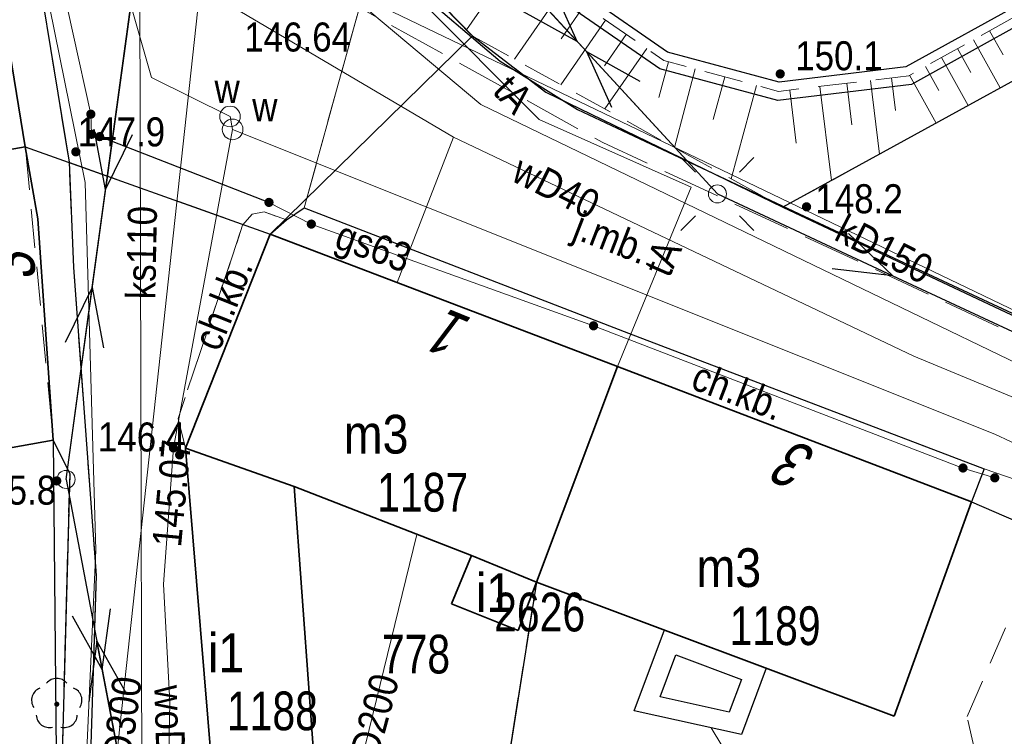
# Model space of a CAD drawing. Header units: metres. Extents: x 5548743 to 5556416, y 5707500 to 5714000.
# Tile 165 of 203: x 5554547 to 5554585, y 5710378 to 5710406. Entities that reach past the tile are written whole.
import ezdxf
from ezdxf.enums import TextEntityAlignment as Align

# ---------------------------------------------------------------- set-up
doc = ezdxf.new("R2010")
doc.units = ezdxf.units.M
doc.header["$MEASUREMENT"] = 0
for name, pattern in [('1.5_0.75', [2.25, 1.5, -0.75]), ('2.25_0.75', [3, 2.25, -0.75]), ('219-1000', [0]), ('suep_nn_1000', [0])]:
    doc.linetypes.add(name, pattern=pattern)
doc.layers.get('0').update_dxf_attribs({"color": 2, "linetype": 'CONTINUOUS', "lineweight": 5})
for name, color, linetype in [('000 Inne (niezydentyfikowane)', 7, 'CONTINUOUS'), ('211-numer działki ewidencyjnej', 7, 'CONTINUOUS'), ('217-kontur klasyfikacyjny', 7, 'CONTINUOUS'), ('218-kontur użytku gruntowego', 7, 'CONTINUOUS'), ('219-działka ewidencyjna', 7, 'CONTINUOUS'), ('238-Punkt adresowy budynku', 7, 'CONTINUOUS'), ('312-budynek ewidencyjny', 7, 'CONTINUOUS'), ('312-oznaczenie budynku ewidencyjnego', 7, 'CONTINUOUS'), ('312-oznaczenie budynku ewidencyjnego-Atr117', 7, 'CONTINUOUS'), ('chodnik', 7, 'CONTINUOUS'), ('chodnik-Atr17', 7, 'CONTINUOUS'), ('drzewo liściaste', 7, 'CONTINUOUS'), ('jezdnia', 7, 'CONTINUOUS'), ('jezdnia-Atr17', 7, 'CONTINUOUS'), ('krawężnik', 7, 'CONTINUOUS'), ('latarnia', 7, 'CONTINUOUS'), ('obudowa ochronna przewodu', 7, 'CONTINUOUS'), ('ogrodzenie trwałe', 7, 'CONTINUOUS'), ('pikieta naturalna', 7, 'CONTINUOUS'), ('pikieta naturalna-Atr2', 7, 'CONTINUOUS'), ('przewód elektroenergetyczny niskiego napięcia', 7, 'CONTINUOUS'), ('przewód elektroenergetyczny podziemny', 7, 'CONTINUOUS'), ('przewód gazowy', 7, 'CONTINUOUS'), ('przewód gazowy-Atr1', 7, 'CONTINUOUS'), ('przewód kanalizacyjny', 7, 'CONTINUOUS'), ('przewód kanalizacyjny-Atr1', 7, 'CONTINUOUS'), ('przewód telekomunikacyjny podziemny', 7, 'CONTINUOUS'), ('przewód telekomunikacyjny podziemny-Atr1', 7, 'CONTINUOUS'), ('przewód wodociągowy', 7, 'CONTINUOUS'), ('przewód wodociągowy-Atr1', 7, 'CONTINUOUS'), ('rzedna', 7, 'CONTINUOUS'), ('rzedna-Atr2', 7, 'CONTINUOUS'), ('rzedna-Atr3', 7, 'CONTINUOUS'), ('skarpa nieumocniona', 7, 'CONTINUOUS'), ('słup przewodów napowietrznych', 7, 'CONTINUOUS'), ('weranda lub ganek', 7, 'CONTINUOUS'), ('właz do komory lub kanału - okrągły', 7, 'CONTINUOUS'), ('właz do komory lub kanału - okrągły-Atr17', 7, 'CONTINUOUS'), ('ściana oporowa (linia)', 7, 'CONTINUOUS')]:
    doc.layers.add(name, color=color, linetype=linetype)
doc.styles.get("Standard").update_dxf_attribs({"font": 'Working1250', "width": 0.75})
doc.linetypes.add('902-1000', pattern='A,5,0,[1,ksztalty.shx,S=1,R=0,X=0,Y=0],5', length=10)
doc.linetypes.add('otdn_1000', pattern='A,7,0,[21,ksztalty.shx,S=0.7,R=0,X=0,Y=0]', length=7)

# ---------------------------------------------------------------- blocks, each defined once
blk = doc.blocks.new('SUEP1')
at = {"color": 0, "linetype": 'Continuous'}
for p, q in [((7.5, 0), (5.25, 0.75)), ((22.5, 0), (20.25, 0.75)), ((0, 0), (7.5, 0)), ((7.5, 0), (5.25, -0.75)), ((7.5, 0), (22.5, 0)), ((22.5, 0), (20.25, -0.75))]:
    blk.add_line(p, q, dxfattribs=at)
blk = doc.blocks.new('PW01')
at = {"linetype": 'Continuous', "lineweight": 13}
h = blk.add_hatch(color=0, dxfattribs=at)
edge = h.paths.add_edge_path()
edge.add_arc((0, 0), 0.18, 0, 360)
blk = doc.blocks.new('SM01')
at = {"color": 0, "linetype": 'Continuous', "lineweight": 13}
for p, q in [((-0.848, 0.848), (-1.414, 1.414)), ((0.849, 0.848), (1.414, 1.414)), ((-0.848, -0.849), (-1.414, -1.414)), ((0.849, -0.849), (1.414, -1.414))]:
    blk.add_line(p, q, dxfattribs=at)
blk.add_circle((0, 0), 0.35, dxfattribs=at)
blk = doc.blocks.new('US15')
at = {"color": 0, "linetype": 'Continuous', "lineweight": 13}
blk.add_circle((0, 0), 0.35, dxfattribs=at)
blk = doc.blocks.new('US22')
at = {"color": 0, "linetype": 'Continuous', "lineweight": 0}
blk.add_circle((0, 0), 0.4, dxfattribs=at)
blk = doc.blocks.new('OP021')
at = {"linetype": 'Continuous', "lineweight": 13}
h = blk.add_hatch(color=0, dxfattribs=at)
edge = h.paths.add_edge_path()
edge.add_arc((0, 0), 0.1, 0, 360)
at = {"color": 0, "linetype": 'Continuous', "lineweight": -3}
for centre, start, end in [((0, 0.5), 38.316, 141.684), ((-0.476, 0.154), 110.388, 213.756), ((0.476, 0.154), 326.244, 69.612), ((-0.294, -0.404), 182.272, 285.64), ((0.294, -0.404), 254.36, 357.728), ((0.294, -0.404), 254.36, 357.728)]:
    blk.add_arc(centre, 0.5, start, end, dxfattribs=at)

msp = doc.modelspace()

# ---------------------------------------------------------------- linework, layer by layer
at = {"layer": '000 Inne (niezydentyfikowane)', "color": 252, "linetype": 'Continuous', "lineweight": 18, "flags": 128}
for points in [[(5554566.17, 5710408.02), (5554564.25, 5710405.25)], [(5554567.96, 5710406.78), (5554566.11, 5710404.11)], [(5554568.81, 5710406.19), (5554567.92, 5710404.9)], [(5554569.64, 5710405.62), (5554567.91, 5710403.12)], [(5554584.51, 5710405.21), (5554585.03, 5710404.28)], [(5554570.44, 5710405.06), (5554569.6, 5710403.85)], [(5554583.89, 5710404.86), (5554584.92, 5710403)], [(5554571.23, 5710404.52), (5554569.61, 5710402.18)], [(5554583.27, 5710404.52), (5554583.78, 5710403.59)], [(5554572.07, 5710404.01), (5554571.7, 5710402.62)], [(5554582.65, 5710404.17), (5554583.68, 5710402.32)], [(5554573.11, 5710403.73), (5554572.3, 5710400.69)], [(5554582.03, 5710403.83), (5554582.54, 5710402.9)], [(5554574.25, 5710403.42), (5554573.8, 5710401.77)], [(5554579.9, 5710403.29), (5554580.25, 5710400.43)], [(5554580.71, 5710403.39), (5554580.86, 5710402.12)], [(5554581.41, 5710403.49), (5554582.44, 5710401.63)], [(5554575.48, 5710403.09), (5554574.5, 5710399.47)], [(5554576.77, 5710402.91), (5554577.02, 5710400.85)], [(5554577.94, 5710403.05), (5554578.39, 5710399.41)], [(5554578.98, 5710403.18), (5554579.18, 5710401.56)]]:
    msp.add_lwpolyline(points, dxfattribs=at)
at = {"layer": '217-kontur klasyfikacyjny', "color": 3, "linetype": '1.5_0.75', "lineweight": 18, "flags": 128}
for points in [[(5554553.94, 5710415.77), (5554564.48, 5710405.01)], [(5554576.5, 5710398.37), (5554592.71, 5710407.28)], [(5554564.48, 5710405.01), (5554567.32, 5710402.83)], [(5554567.32, 5710402.83), (5554576.5, 5710398.37)], [(5554570.1, 5710392.2), (5554566.96, 5710383.85)], [(5554583.81, 5710386.96), (5554570.1, 5710392.2)], [(5554586.69, 5710385.72), (5554583.81, 5710386.96)], [(5554583.64, 5710378.64), (5554586.69, 5710385.72)], [(5554566.96, 5710383.85), (5554565.86, 5710376.9)], [(5554584.5, 5710374.84), (5554583.64, 5710378.64)]]:
    msp.add_lwpolyline(points, dxfattribs=at)
at = {"layer": '218-kontur użytku gruntowego', "color": 70, "linetype": '1.5_0.75', "lineweight": 18, "flags": 128}
for points in [[(5554553.94, 5710415.77), (5554564.48, 5710405.01)], [(5554564.48, 5710405.01), (5554553.94, 5710415.77)], [(5554547.16, 5710400.72), (5554545.96, 5710408.03)], [(5554545.96, 5710408.03), (5554547.16, 5710400.72)], [(5554592.71, 5710407.28), (5554576.5, 5710398.37)], [(5554576.5, 5710398.37), (5554592.71, 5710407.28)], [(5554564.48, 5710405.01), (5554567.32, 5710402.83)], [(5554567.32, 5710402.83), (5554564.48, 5710405.01)], [(5554567.32, 5710402.83), (5554576.5, 5710398.37)], [(5554576.5, 5710398.37), (5554567.32, 5710402.83)], [(5554556.65, 5710397.33), (5554547.16, 5710400.72)], [(5554547.16, 5710400.72), (5554547.65, 5710397.92)], [(5554547.65, 5710397.92), (5554547.16, 5710400.72)], [(5554547.16, 5710400.72), (5554556.65, 5710397.33)], [(5554576.5, 5710398.37), (5554614.98, 5710380.26)], [(5554614.98, 5710380.26), (5554576.5, 5710398.37)], [(5554547.65, 5710397.92), (5554548.24, 5710389.35)], [(5554548.24, 5710389.35), (5554547.65, 5710397.92)], [(5554556.65, 5710397.33), (5554553.36, 5710389.04)], [(5554553.36, 5710389.04), (5554556.65, 5710397.33)], [(5554570.1, 5710392.2), (5554556.65, 5710397.33)], [(5554556.65, 5710397.33), (5554570.1, 5710392.2)], [(5554566.96, 5710383.85), (5554570.1, 5710392.2)], [(5554570.1, 5710392.2), (5554566.96, 5710383.85)], [(5554583.81, 5710386.96), (5554570.1, 5710392.2)], [(5554570.1, 5710392.2), (5554583.81, 5710386.96)], [(5554548.24, 5710389.35), (5554548.88, 5710388.04)], [(5554548.88, 5710388.04), (5554548.24, 5710389.35)], [(5554553.36, 5710389.04), (5554554.51, 5710375.14)], [(5554554.51, 5710375.14), (5554553.36, 5710389.04)], [(5554548.88, 5710388.04), (5554548.49, 5710373.4)], [(5554548.49, 5710373.4), (5554548.88, 5710388.04)], [(5554586.69, 5710385.72), (5554583.81, 5710386.96)], [(5554583.81, 5710386.96), (5554586.69, 5710385.72)], [(5554583.64, 5710378.64), (5554586.69, 5710385.72)], [(5554565.86, 5710376.9), (5554566.96, 5710383.85)], [(5554566.96, 5710383.85), (5554565.86, 5710376.9)], [(5554584.5, 5710374.84), (5554583.64, 5710378.64)]]:
    msp.add_lwpolyline(points, dxfattribs=at)
at = {"layer": '219-działka ewidencyjna', "color": 94, "linetype": '219-1000', "lineweight": 30, "flags": 128}
for points in [[(5554553.94, 5710415.77), (5554564.48, 5710405.01)], [(5554545.96, 5710408.03), (5554547.16, 5710400.72)], [(5554592.71, 5710407.28), (5554576.5, 5710398.37)], [(5554564.48, 5710405.01), (5554556.65, 5710397.33)], [(5554564.48, 5710405.01), (5554567.32, 5710402.83)], [(5554567.32, 5710402.83), (5554576.5, 5710398.37)], [(5554547.16, 5710400.72), (5554547.65, 5710397.92)], [(5554547.16, 5710400.72), (5554556.65, 5710397.33)], [(5554576.5, 5710398.37), (5554614.98, 5710380.26)], [(5554547.65, 5710397.92), (5554548.24, 5710389.35)], [(5554556.65, 5710397.33), (5554553.36, 5710389.04)], [(5554556.65, 5710397.33), (5554570.1, 5710392.2)], [(5554570.1, 5710392.2), (5554566.96, 5710383.85)], [(5554570.1, 5710392.2), (5554583.81, 5710386.96)], [(5554548.24, 5710389.35), (5554548.88, 5710388.04)], [(5554553.36, 5710389.04), (5554554.51, 5710375.14)], [(5554548.88, 5710388.04), (5554548.49, 5710373.4)], [(5554583.81, 5710386.96), (5554611.79, 5710374.85)], [(5554566.96, 5710383.85), (5554565.86, 5710376.9)]]:
    msp.add_lwpolyline(points, dxfattribs=at)
at = {"layer": '312-budynek ewidencyjny', "color": 252, "linetype": 'Continuous', "lineweight": 35, "flags": 128}
for points in [[(5554545.96, 5710408.03), (5554547.16, 5710400.72)], [(5554541.88, 5710399.78), (5554547.16, 5710400.72)], [(5554547.16, 5710400.72), (5554541.88, 5710399.78)], [(5554547.16, 5710400.72), (5554547.65, 5710397.92)], [(5554547.65, 5710397.92), (5554548.24, 5710389.35)], [(5554553.36, 5710389.04), (5554556.65, 5710397.33)], [(5554556.65, 5710397.33), (5554570.1, 5710392.2)], [(5554570.1, 5710392.2), (5554566.96, 5710383.85)], [(5554566.96, 5710383.85), (5554570.1, 5710392.2)], [(5554570.1, 5710392.2), (5554583.81, 5710386.96)], [(5554548.24, 5710389.35), (5554540.22, 5710387.91)], [(5554557.57, 5710387.56), (5554553.36, 5710389.04)], [(5554553.36, 5710389.04), (5554557.57, 5710387.56)], [(5554554.51, 5710375.14), (5554553.36, 5710389.04)], [(5554564.44, 5710384.88), (5554557.57, 5710387.56)], [(5554557.57, 5710387.56), (5554558.46, 5710375.31)], [(5554583.81, 5710386.96), (5554580.82, 5710378.66)], [(5554563.67, 5710383.01), (5554564.44, 5710384.88)], [(5554566.96, 5710383.85), (5554564.44, 5710384.88)], [(5554564.44, 5710384.88), (5554566.96, 5710383.85)], [(5554566.96, 5710383.85), (5554566.25, 5710381.98)], [(5554580.82, 5710378.66), (5554566.96, 5710383.85)], [(5554566.25, 5710381.98), (5554563.67, 5710383.01)]]:
    msp.add_lwpolyline(points, dxfattribs=at)
at = {"layer": 'chodnik', "color": 252, "linetype": '1.5_0.75', "lineweight": 18, "flags": 128}
for points in [[(5554532.08, 5710458.09), (5554531.99, 5710455.98), (5554532.25, 5710453.02), (5554532.74, 5710450.32), (5554533.44, 5710447.83), (5554534.68, 5710444.02), (5554534.99, 5710442.97), (5554536.74, 5710437), (5554542.49, 5710419.44), (5554543.85, 5710419.42), (5554545.3, 5710412.25), (5554545.96, 5710408.03), (5554547.16, 5710400.72), (5554548.24, 5710389.35), (5554548.88, 5710388.04), (5554548.49, 5710373.4), (5554548.49, 5710363.79), (5554546.86, 5710362.55), (5554548.47, 5710362.53), (5554549.27, 5710364.04), (5554549.91, 5710384.1), (5554549.03, 5710396.04), (5554548.86, 5710400.12), (5554547.7, 5710407.21), (5554544.82, 5710418.32), (5554537.56, 5710440.95), (5554534.1, 5710451.79), (5554533.79, 5710454.43), (5554533.73, 5710456.95), (5554534.22, 5710459.49), (5554534.96, 5710461.83), (5554535.76, 5710463.83), (5554541.56, 5710472.31), (5554556.37, 5710493.43), (5554560.68, 5710499.75), (5554564.07, 5710505.16), (5554565.93, 5710508.46), (5554566.9, 5710511.15), (5554567.37, 5710514.62), (5554567.26, 5710517.18), (5554566.47, 5710521.33), (5554565.49, 5710527.79), (5554564.19, 5710535.17), (5554562.95, 5710534.86), (5554565.38, 5710516.26), (5554565.73, 5710512.79), (5554554.2, 5710495.49), (5554548.36, 5710486.71), (5554541.04, 5710475.72), (5554533.88, 5710464.98), (5554532.8, 5710460.85)], [(5554556.65, 5710397.33), (5554570.1, 5710392.2), (5554583.81, 5710386.96), (5554584.3, 5710388.24), (5554570.52, 5710393.49), (5554557.96, 5710398.35), (5554557.28, 5710397.88)], [(5554557.28, 5710397.88), (5554556.41, 5710398.2), (5554555.95, 5710398.1), (5554555.58, 5710397.68), (5554553.08, 5710390.19), (5554553.36, 5710389.04), (5554556.65, 5710397.33)]]:
    msp.add_lwpolyline(points, close=True, dxfattribs=at)
at = {"layer": 'jezdnia', "color": 252, "linetype": '2.25_0.75', "lineweight": 18, "flags": 128}
for points in [[(5554551.3, 5710418.13), (5554549.98, 5710420.22), (5554548.84, 5710422.52), (5554547.82, 5710425.26), (5554542.83, 5710440.47), (5554539.3, 5710451.3), (5554538.98, 5710452.88), (5554538.81, 5710454.33), (5554538.78, 5710455.82), (5554538.83, 5710457.11), (5554539.02, 5710458.29), (5554539.34, 5710459.33), (5554539.66, 5710460.14), (5554541.17, 5710462.9), (5554552.76, 5710479.69), (5554556.79, 5710485.31), (5554558.14, 5710486.87), (5554558.97, 5710487.29), (5554559.37, 5710487.15), (5554565.63, 5710494.72), (5554565.86, 5710495.64), (5554566.47, 5710496.99), (5554567.87, 5710498.31), (5554569.79, 5710499.44), (5554572.85, 5710500.21), (5554575.38, 5710500.73), (5554574.25, 5710505.45), (5554573.34, 5710505.71), (5554570.77, 5710523.5), (5554568.76, 5710534.51), (5554564.19, 5710535.17), (5554565.49, 5710527.79), (5554566.47, 5710521.33), (5554567.26, 5710517.18), (5554567.37, 5710514.62), (5554566.9, 5710511.15), (5554565.93, 5710508.46), (5554564.07, 5710505.16), (5554560.68, 5710499.75), (5554556.37, 5710493.43), (5554541.56, 5710472.31), (5554535.76, 5710463.83), (5554534.96, 5710461.83), (5554534.22, 5710459.49), (5554533.73, 5710456.95), (5554533.79, 5710454.43), (5554534.1, 5710451.79), (5554537.56, 5710440.95), (5554544.82, 5710418.32), (5554547.7, 5710407.21), (5554548.86, 5710400.12), (5554549.03, 5710396.04), (5554549.91, 5710384.1), (5554549.27, 5710364.04), (5554548.47, 5710362.53), (5554546.66, 5710357.04), (5554545.52, 5710347.27), (5554542.56, 5710337.71), (5554542.69, 5710336.23), (5554533.94, 5710305.94), (5554531.54, 5710294.25), (5554530.7, 5710289.26), (5554530.26, 5710286.71), (5554529.57, 5710282.69), (5554528.95, 5710279.05), (5554532.95, 5710279.32), (5554535.67, 5710286.43), (5554537.54, 5710291.34), (5554539.14, 5710298.49), (5554547.63, 5710334.83), (5554552.61, 5710352.25), (5554552.39, 5710352.3), (5554553.82, 5710353.87), (5554554.69, 5710354.84), (5554555.09, 5710360.54), (5554555.26, 5710365.27), (5554555.16, 5710369.61), (5554554.61, 5710373.21), (5554554.51, 5710375.14), (5554553.36, 5710389.04), (5554553.08, 5710390.19), (5554555.58, 5710397.68), (5554555.95, 5710398.1), (5554556.41, 5710398.2), (5554557.28, 5710397.88), (5554557.96, 5710398.35), (5554560.1, 5710406.11), (5554560.9, 5710407.26), (5554556.85, 5710411.07), (5554555.48, 5710412.59), (5554553.88, 5710414.46), (5554552.49, 5710416.32)], [(5554673.29, 5710355.47), (5554673.59, 5710356.26), (5554672.57, 5710356.6), (5554668.77, 5710358.08), (5554668.49, 5710357.51), (5554650.2, 5710364.35), (5554637.75, 5710369.55), (5554638.05, 5710370.32), (5554636.86, 5710370.82), (5554614.98, 5710380.25), (5554614.02, 5710379.79), (5554590.35, 5710391.18), (5554569.53, 5710400.88), (5554560.1, 5710406.11), (5554557.96, 5710398.35), (5554570.52, 5710393.49), (5554584.3, 5710388.24), (5554588.49, 5710386.81), (5554612.14, 5710375.98), (5554632.52, 5710367.69), (5554636.44, 5710365.68), (5554640.32, 5710363.49), (5554646.1, 5710361.34), (5554663.51, 5710354.67), (5554668.69, 5710352.88), (5554670.18, 5710352.23), (5554671.06, 5710351.79), (5554688.04, 5710346.06), (5554697.92, 5710342.47), (5554699.75, 5710346.6)]]:
    msp.add_lwpolyline(points, close=True, dxfattribs=at)
at = {"layer": 'krawężnik', "color": 252, "linetype": 'Continuous', "lineweight": 25, "flags": 128}
for points in [[(5554564.19, 5710535.17), (5554565.49, 5710527.79), (5554566.47, 5710521.33), (5554567.26, 5710517.18), (5554567.37, 5710514.62), (5554566.9, 5710511.15), (5554565.93, 5710508.46), (5554564.07, 5710505.16), (5554560.68, 5710499.75), (5554556.37, 5710493.43), (5554541.56, 5710472.31), (5554535.76, 5710463.83), (5554534.96, 5710461.83), (5554534.22, 5710459.49), (5554533.73, 5710456.95), (5554533.79, 5710454.43), (5554534.1, 5710451.79), (5554537.56, 5710440.95), (5554544.82, 5710418.32), (5554547.7, 5710407.21), (5554548.86, 5710400.12), (5554549.03, 5710396.04), (5554549.91, 5710384.1), (5554549.27, 5710364.04)], [(5554556.65, 5710397.33), (5554557.28, 5710397.88), (5554557.96, 5710398.35), (5554570.52, 5710393.49), (5554584.3, 5710388.24), (5554583.81, 5710386.96)]]:
    msp.add_lwpolyline(points, dxfattribs=at)
at = {"layer": 'obudowa ochronna przewodu', "color": 252, "linetype": 'Continuous', "lineweight": 25, "flags": 128}
msp.add_lwpolyline([(5554556.6, 5710398.56), (5554550.04, 5710401.11)], dxfattribs=at)
at = {"layer": 'ogrodzenie trwałe', "color": 252, "linetype": '902-1000', "lineweight": 25, "flags": 128}
for points in [[(5554547.02, 5710433.02), (5554547.42, 5710431.05), (5554548.11, 5710428.14), (5554549.28, 5710424.71), (5554550.14, 5710422.71), (5554551.22, 5710420.82), (5554552.37, 5710418.92), (5554553.53, 5710417.02), (5554554.74, 5710415.13), (5554556.11, 5710413.39), (5554557.56, 5710411.83), (5554561.35, 5710407.82), (5554562.06, 5710407.01), (5554565.56, 5710404.03), (5554568.55, 5710402.16), (5554577.33, 5710398.03), (5554589.23, 5710392.47)], [(5554548.24, 5710389.35), (5554548.49, 5710363.79), (5554548.1, 5710362.78)]]:
    msp.add_lwpolyline(points, dxfattribs=at)
at = {"layer": 'przewód elektroenergetyczny niskiego napięcia', "color": 1, "linetype": 'suep_nn_1000', "lineweight": 18, "flags": 128}
for points in [[(5554553.31, 5710421.36), (5554548.74, 5710387.83)], [(5554553.31, 5710421.36), (5554573.97, 5710398.89)], [(5554573.97, 5710398.89), (5554612.49, 5710380.92)], [(5554548.74, 5710387.83), (5554554.14, 5710359.46)], [(5554554.14, 5710359.46), (5554548.74, 5710387.83)]]:
    msp.add_lwpolyline(points, dxfattribs=at)
at = {"layer": 'przewód elektroenergetyczny podziemny', "color": 1, "linetype": 'Continuous', "lineweight": 18, "flags": 128}
msp.add_lwpolyline([(5554552.46, 5710492.87), (5554554.47, 5710491.45), (5554559.24, 5710485.42), (5554558.39, 5710484.24), (5554556.69, 5710484.36), (5554555.33, 5710482.41), (5554540.86, 5710461.54), (5554539.55, 5710457.66), (5554539.38, 5710454.22), (5554540.08, 5710450.78), (5554549.16, 5710423.01), (5554554.23, 5710414.78), (5554555.56, 5710410.77), (5554556.76, 5710409.11), (5554564.81, 5710402.35), (5554602.28, 5710384.25), (5554612.23, 5710379.31), (5554650.18, 5710363.43), (5554674.33, 5710354.67), (5554714.73, 5710341.27), (5554738.42, 5710333.46), (5554741.19, 5710333.55), (5554744.01, 5710335.04)], dxfattribs=at)
at = {"layer": 'przewód gazowy', "color": 40, "linetype": 'Continuous', "lineweight": 18, "flags": 128}
msp.add_lwpolyline([(5554584.71, 5710387.89), (5554583.48, 5710388.27), (5554569.17, 5710393.78), (5554558.24, 5710397.72), (5554556.6, 5710398.56), (5554550.04, 5710401.11), (5554549.73, 5710401.2), (5554549.7, 5710401.98), (5554548.33, 5710408.19), (5554545.7, 5710420.69), (5554543.42, 5710421.08), (5554540.9, 5710426.46), (5554541.14, 5710427.8), (5554540.11, 5710431.21), (5554540.25, 5710431.3), (5554544.69, 5710432.89), (5554544.91, 5710432.99), (5554544.29, 5710434.61)], dxfattribs=at)
at = {"layer": 'przewód kanalizacyjny', "color": 34, "linetype": 'Continuous', "lineweight": 18, "flags": 128}
for points in [[(5554561.69, 5710324.6), (5554544.81, 5710332.13), (5554551.71, 5710361.06), (5554551.6, 5710406.67), (5554551.93, 5710415.84), (5554549.2, 5710419.88), (5554546.3, 5710426.31), (5554538.97, 5710448.84), (5554537.61, 5710454.97), (5554538.41, 5710460.89), (5554567.62, 5710502.25), (5554571.02, 5710502.86)], [(5554554.21, 5710409.41), (5554549.01, 5710361.59)], [(5554592.46, 5710391.01), (5554554.21, 5710409.41)], [(5554559.2, 5710372.91), (5554562.33, 5710385.7)], [(5554579.29, 5710368.98), (5554573.72, 5710378.21)]]:
    msp.add_lwpolyline(points, dxfattribs=at)
at = {"layer": 'przewód telekomunikacyjny podziemny', "color": 30, "linetype": 'Continuous', "lineweight": 18, "flags": 128}
for points in [[(5554572.95, 5710399.15), (5554567.07, 5710401.77), (5554562.44, 5710406.42), (5554554.69, 5710414.54), (5554549.39, 5710423.78), (5554546.63, 5710431.71), (5554541.83, 5710446.6), (5554531.76, 5710444.54)], [(5554520.13, 5710253.53), (5554524.3, 5710262.27), (5554532.39, 5710294.37), (5554536.3, 5710309.12), (5554545.37, 5710340), (5554546.93, 5710348.09), (5554549.05, 5710366.44), (5554549.89, 5710385.09), (5554549.48, 5710399.33), (5554545.52, 5710418.85), (5554531.76, 5710444.54)], [(5554570.1, 5710392.2), (5554572.95, 5710399.15)]]:
    msp.add_lwpolyline(points, dxfattribs=at)
at = {"layer": 'przewód wodociągowy', "color": 5, "linetype": 'Continuous', "lineweight": 18, "flags": 128}
for points in [[(5554555.19, 5710401.39), (5554555.09, 5710401.89), (5554552.05, 5710403.4), (5554540.92, 5710442.31), (5554538.27, 5710450.68), (5554537.53, 5710455.59), (5554538.94, 5710461.82), (5554543.93, 5710470.01), (5554557.16, 5710488.28), (5554567.16, 5710500.13), (5554570.1, 5710501.79), (5554570.37, 5710501.88)], [(5554524.68, 5710413.06), (5554529.99, 5710410.05), (5554535.46, 5710408.67), (5554538.76, 5710408.95), (5554546.25, 5710408.6), (5554553.74, 5710407), (5554563.75, 5710401.09), (5554581.58, 5710392.6), (5554591.98, 5710388.29), (5554619.03, 5710375.6), (5554632.19, 5710370.24), (5554669.85, 5710354.93), (5554670.48, 5710354.78)], [(5554550.18, 5710347.08), (5554551.57, 5710353.3), (5554552.39, 5710359.44), (5554552.76, 5710379.21), (5554552.52, 5710383.77), (5554552.9, 5710389.05), (5554555.19, 5710401.39)], [(5554555.19, 5710401.39), (5554584.71, 5710389.58), (5554611.26, 5710377.18), (5554665.4, 5710354.3), (5554705.22, 5710340.76), (5554727.41, 5710333.78), (5554759.91, 5710322.49), (5554781.86, 5710313.51), (5554819.71, 5710300.48), (5554864.7, 5710282.23), (5554901.59, 5710268.39), (5554935.38, 5710255.73), (5554947.02, 5710252.32), (5554960.84, 5710248), (5555020.97, 5710227.29), (5555028.86, 5710223.99), (5555043.93, 5710214.99), (5555047.07, 5710209.2), (5555068.49, 5710165.47), (5555069.46, 5710165.69), (5555080.82, 5710169.4), (5555083.74, 5710181.24)], [(5554555.19, 5710401.39), (5554584.71, 5710389.58), (5554611.26, 5710377.18), (5554665.4, 5710354.3), (5554705.22, 5710340.76), (5554727.41, 5710333.78), (5554759.91, 5710322.49), (5554781.86, 5710313.51), (5554819.71, 5710300.48), (5554864.7, 5710282.23), (5554901.59, 5710268.39), (5554935.38, 5710255.73), (5554947.02, 5710252.32), (5554960.84, 5710248), (5555020.97, 5710227.29), (5555028.86, 5710223.99), (5555043.93, 5710214.99), (5555047.07, 5710209.2), (5555068.49, 5710165.47), (5555069.46, 5710165.69), (5555080.82, 5710169.4), (5555083.74, 5710181.24)], [(5554555.19, 5710401.39), (5554584.71, 5710389.58), (5554611.26, 5710377.18), (5554665.4, 5710354.3), (5554705.22, 5710340.76), (5554727.41, 5710333.78), (5554759.91, 5710322.49), (5554781.86, 5710313.51), (5554819.71, 5710300.48), (5554864.7, 5710282.23), (5554901.59, 5710268.39), (5554935.38, 5710255.73), (5554947.02, 5710252.32), (5554960.84, 5710248), (5555020.97, 5710227.29), (5555028.86, 5710223.99), (5555043.93, 5710214.99), (5555047.07, 5710209.2), (5555068.49, 5710165.47), (5555069.46, 5710165.69), (5555080.82, 5710169.4), (5555083.74, 5710181.24)], [(5554555.19, 5710401.39), (5554584.71, 5710389.58), (5554611.26, 5710377.18), (5554665.4, 5710354.3), (5554705.22, 5710340.76), (5554727.41, 5710333.78), (5554759.91, 5710322.49), (5554781.86, 5710313.51), (5554819.71, 5710300.48), (5554864.7, 5710282.23), (5554901.59, 5710268.39), (5554935.38, 5710255.73), (5554947.02, 5710252.32), (5554960.84, 5710248), (5555020.97, 5710227.29), (5555028.86, 5710223.99), (5555043.93, 5710214.99), (5555047.07, 5710209.2), (5555068.49, 5710165.47), (5555069.46, 5710165.69), (5555080.82, 5710169.4), (5555083.74, 5710181.24)], [(5554555.19, 5710401.39), (5554584.71, 5710389.58), (5554611.26, 5710377.18), (5554665.4, 5710354.3), (5554705.22, 5710340.76), (5554727.41, 5710333.78), (5554759.91, 5710322.49), (5554781.86, 5710313.51), (5554819.71, 5710300.48), (5554864.7, 5710282.23), (5554901.59, 5710268.39), (5554935.38, 5710255.73), (5554947.02, 5710252.32), (5554960.84, 5710248), (5555020.97, 5710227.29), (5555028.86, 5710223.99), (5555043.93, 5710214.99), (5555047.07, 5710209.2), (5555068.49, 5710165.47), (5555069.46, 5710165.69), (5555080.82, 5710169.4), (5555083.74, 5710181.24)], [(5554555.19, 5710401.39), (5554584.71, 5710389.58), (5554611.26, 5710377.18), (5554665.4, 5710354.3), (5554705.22, 5710340.76), (5554727.41, 5710333.78), (5554759.91, 5710322.49), (5554781.86, 5710313.51), (5554819.71, 5710300.48), (5554864.7, 5710282.23), (5554901.59, 5710268.39), (5554935.38, 5710255.73), (5554947.02, 5710252.32), (5554960.84, 5710248), (5555020.97, 5710227.29), (5555028.86, 5710223.99), (5555043.93, 5710214.99), (5555047.07, 5710209.2), (5555068.49, 5710165.47), (5555069.46, 5710165.69), (5555080.82, 5710169.4), (5555083.74, 5710181.24)], [(5554555.19, 5710401.39), (5554584.71, 5710389.58), (5554611.26, 5710377.18), (5554665.4, 5710354.3), (5554705.22, 5710340.76), (5554727.41, 5710333.78), (5554759.91, 5710322.49), (5554781.86, 5710313.51), (5554819.71, 5710300.48), (5554864.7, 5710282.23), (5554901.59, 5710268.39), (5554935.38, 5710255.73), (5554947.02, 5710252.32), (5554960.84, 5710248), (5555020.97, 5710227.29), (5555028.86, 5710223.99), (5555043.93, 5710214.99), (5555047.07, 5710209.2), (5555068.49, 5710165.47), (5555069.46, 5710165.69), (5555080.82, 5710169.4), (5555083.74, 5710181.24)], [(5554555.19, 5710401.39), (5554584.71, 5710389.58), (5554611.26, 5710377.18), (5554665.4, 5710354.3), (5554705.22, 5710340.76), (5554727.41, 5710333.78), (5554759.91, 5710322.49), (5554781.86, 5710313.51), (5554819.71, 5710300.48), (5554864.7, 5710282.23), (5554901.59, 5710268.39), (5554935.38, 5710255.73), (5554947.02, 5710252.32), (5554960.84, 5710248), (5555020.97, 5710227.29), (5555028.86, 5710223.99), (5555043.93, 5710214.99), (5555047.07, 5710209.2), (5555068.49, 5710165.47), (5555069.46, 5710165.69), (5555080.82, 5710169.4), (5555083.74, 5710181.24)], [(5554555.19, 5710401.39), (5554584.71, 5710389.58), (5554611.26, 5710377.18), (5554665.4, 5710354.3), (5554705.22, 5710340.76), (5554727.41, 5710333.78), (5554759.91, 5710322.49), (5554781.86, 5710313.51), (5554819.71, 5710300.48), (5554864.7, 5710282.23), (5554901.59, 5710268.39), (5554935.38, 5710255.73), (5554947.02, 5710252.32), (5554960.84, 5710248), (5555020.97, 5710227.29), (5555028.86, 5710223.99), (5555043.93, 5710214.99), (5555047.07, 5710209.2), (5555068.49, 5710165.47), (5555069.46, 5710165.69), (5555080.82, 5710169.4), (5555083.74, 5710181.24)], [(5554555.19, 5710401.39), (5554584.71, 5710389.58), (5554611.26, 5710377.18), (5554665.4, 5710354.3), (5554705.22, 5710340.76), (5554727.41, 5710333.78), (5554759.91, 5710322.49), (5554781.86, 5710313.51), (5554819.71, 5710300.48), (5554864.7, 5710282.23), (5554901.59, 5710268.39), (5554935.38, 5710255.73), (5554947.02, 5710252.32), (5554960.84, 5710248), (5555020.97, 5710227.29), (5555028.86, 5710223.99), (5555043.93, 5710214.99), (5555047.07, 5710209.2), (5555068.49, 5710165.47), (5555069.46, 5710165.69), (5555080.82, 5710169.4), (5555083.74, 5710181.24)], [(5554555.19, 5710401.39), (5554584.71, 5710389.58), (5554611.26, 5710377.18), (5554665.4, 5710354.3), (5554705.22, 5710340.76), (5554727.41, 5710333.78), (5554759.91, 5710322.49), (5554781.86, 5710313.51), (5554819.71, 5710300.48), (5554864.7, 5710282.23), (5554901.59, 5710268.39), (5554935.38, 5710255.73), (5554947.02, 5710252.32), (5554960.84, 5710248), (5555020.97, 5710227.29), (5555028.86, 5710223.99), (5555043.93, 5710214.99), (5555047.07, 5710209.2), (5555068.49, 5710165.47), (5555069.46, 5710165.69), (5555080.82, 5710169.4), (5555083.74, 5710181.24)], [(5554555.19, 5710401.39), (5554584.71, 5710389.58), (5554611.26, 5710377.18), (5554665.4, 5710354.3), (5554705.22, 5710340.76), (5554727.41, 5710333.78), (5554759.91, 5710322.49), (5554781.86, 5710313.51), (5554819.71, 5710300.48), (5554864.7, 5710282.23), (5554901.59, 5710268.39), (5554935.38, 5710255.73), (5554947.02, 5710252.32), (5554960.84, 5710248), (5555020.97, 5710227.29), (5555028.86, 5710223.99), (5555043.93, 5710214.99), (5555047.07, 5710209.2), (5555068.49, 5710165.47), (5555069.46, 5710165.69), (5555080.82, 5710169.4), (5555083.74, 5710181.24)], [(5554555.19, 5710401.39), (5554584.71, 5710389.58), (5554611.26, 5710377.18), (5554665.4, 5710354.3), (5554705.22, 5710340.76), (5554727.41, 5710333.78), (5554759.91, 5710322.49), (5554781.86, 5710313.51), (5554819.71, 5710300.48), (5554864.7, 5710282.23), (5554901.59, 5710268.39), (5554935.38, 5710255.73), (5554947.02, 5710252.32), (5554960.84, 5710248), (5555020.97, 5710227.29), (5555028.86, 5710223.99), (5555043.93, 5710214.99), (5555047.07, 5710209.2), (5555068.49, 5710165.47), (5555069.46, 5710165.69), (5555080.82, 5710169.4), (5555083.74, 5710181.24)], [(5554555.19, 5710401.39), (5554584.71, 5710389.58), (5554611.26, 5710377.18), (5554665.4, 5710354.3), (5554705.22, 5710340.76), (5554727.41, 5710333.78), (5554759.91, 5710322.49), (5554781.86, 5710313.51), (5554819.71, 5710300.48), (5554864.7, 5710282.23), (5554901.59, 5710268.39), (5554935.38, 5710255.73), (5554947.02, 5710252.32), (5554960.84, 5710248), (5555020.97, 5710227.29), (5555028.86, 5710223.99), (5555043.93, 5710214.99), (5555047.07, 5710209.2), (5555068.49, 5710165.47), (5555069.46, 5710165.69), (5555080.82, 5710169.4), (5555083.74, 5710181.24)], [(5554555.19, 5710401.39), (5554584.71, 5710389.58), (5554611.26, 5710377.18), (5554665.4, 5710354.3), (5554705.22, 5710340.76), (5554727.41, 5710333.78), (5554759.91, 5710322.49), (5554781.86, 5710313.51), (5554819.71, 5710300.48), (5554864.7, 5710282.23), (5554901.59, 5710268.39), (5554935.38, 5710255.73), (5554947.02, 5710252.32), (5554960.84, 5710248), (5555020.97, 5710227.29), (5555028.86, 5710223.99), (5555043.93, 5710214.99), (5555047.07, 5710209.2), (5555068.49, 5710165.47), (5555069.46, 5710165.69), (5555080.82, 5710169.4), (5555083.74, 5710181.24)], [(5554555.19, 5710401.39), (5554584.71, 5710389.58), (5554611.26, 5710377.18), (5554665.4, 5710354.3), (5554705.22, 5710340.76), (5554727.41, 5710333.78), (5554759.91, 5710322.49), (5554781.86, 5710313.51), (5554819.71, 5710300.48), (5554864.7, 5710282.23), (5554901.59, 5710268.39), (5554935.38, 5710255.73), (5554947.02, 5710252.32), (5554960.84, 5710248), (5555020.97, 5710227.29), (5555028.86, 5710223.99), (5555043.93, 5710214.99), (5555047.07, 5710209.2), (5555068.49, 5710165.47), (5555069.46, 5710165.69), (5555080.82, 5710169.4), (5555083.74, 5710181.24)], [(5554555.19, 5710401.39), (5554584.71, 5710389.58), (5554611.26, 5710377.18), (5554665.4, 5710354.3), (5554705.22, 5710340.76), (5554727.41, 5710333.78), (5554759.91, 5710322.49), (5554781.86, 5710313.51), (5554819.71, 5710300.48), (5554864.7, 5710282.23), (5554901.59, 5710268.39), (5554935.38, 5710255.73), (5554947.02, 5710252.32), (5554960.84, 5710248), (5555020.97, 5710227.29), (5555028.86, 5710223.99), (5555043.93, 5710214.99), (5555047.07, 5710209.2), (5555068.49, 5710165.47), (5555069.46, 5710165.69), (5555080.82, 5710169.4), (5555083.74, 5710181.24)], [(5554555.19, 5710401.39), (5554584.71, 5710389.58), (5554611.26, 5710377.18), (5554665.4, 5710354.3), (5554705.22, 5710340.76), (5554727.41, 5710333.78), (5554759.91, 5710322.49), (5554781.86, 5710313.51), (5554819.71, 5710300.48), (5554864.7, 5710282.23), (5554901.59, 5710268.39), (5554935.38, 5710255.73), (5554947.02, 5710252.32), (5554960.84, 5710248), (5555020.97, 5710227.29), (5555028.86, 5710223.99), (5555043.93, 5710214.99), (5555047.07, 5710209.2), (5555068.49, 5710165.47), (5555069.46, 5710165.69), (5555080.82, 5710169.4), (5555083.74, 5710181.24)], [(5554555.19, 5710401.39), (5554584.71, 5710389.58), (5554611.26, 5710377.18), (5554665.4, 5710354.3), (5554705.22, 5710340.76), (5554727.41, 5710333.78), (5554759.91, 5710322.49), (5554781.86, 5710313.51), (5554819.71, 5710300.48), (5554864.7, 5710282.23), (5554901.59, 5710268.39), (5554935.38, 5710255.73), (5554947.02, 5710252.32), (5554960.84, 5710248), (5555020.97, 5710227.29), (5555028.86, 5710223.99), (5555043.93, 5710214.99), (5555047.07, 5710209.2), (5555068.49, 5710165.47), (5555069.46, 5710165.69), (5555080.82, 5710169.4), (5555083.74, 5710181.24)], [(5554555.19, 5710401.39), (5554584.71, 5710389.58), (5554611.26, 5710377.18), (5554665.4, 5710354.3), (5554705.22, 5710340.76), (5554727.41, 5710333.78), (5554759.91, 5710322.49), (5554781.86, 5710313.51), (5554819.71, 5710300.48), (5554864.7, 5710282.23), (5554901.59, 5710268.39), (5554935.38, 5710255.73), (5554947.02, 5710252.32), (5554960.84, 5710248), (5555020.97, 5710227.29), (5555028.86, 5710223.99), (5555043.93, 5710214.99), (5555047.07, 5710209.2), (5555068.49, 5710165.47), (5555069.46, 5710165.69), (5555080.82, 5710169.4), (5555083.74, 5710181.24)], [(5554555.19, 5710401.39), (5554584.71, 5710389.58), (5554611.26, 5710377.18), (5554665.4, 5710354.3), (5554705.22, 5710340.76), (5554727.41, 5710333.78), (5554759.91, 5710322.49), (5554781.86, 5710313.51), (5554819.71, 5710300.48), (5554864.7, 5710282.23), (5554901.59, 5710268.39), (5554935.38, 5710255.73), (5554947.02, 5710252.32), (5554960.84, 5710248), (5555020.97, 5710227.29), (5555028.86, 5710223.99), (5555043.93, 5710214.99), (5555047.07, 5710209.2), (5555068.49, 5710165.47), (5555069.46, 5710165.69), (5555080.82, 5710169.4), (5555083.74, 5710181.24)], [(5554555.19, 5710401.39), (5554584.71, 5710389.58), (5554611.26, 5710377.18), (5554665.4, 5710354.3), (5554705.22, 5710340.76), (5554727.41, 5710333.78), (5554759.91, 5710322.49), (5554781.86, 5710313.51), (5554819.71, 5710300.48), (5554864.7, 5710282.23), (5554901.59, 5710268.39), (5554935.38, 5710255.73), (5554947.02, 5710252.32), (5554960.84, 5710248), (5555020.97, 5710227.29), (5555028.86, 5710223.99), (5555043.93, 5710214.99), (5555047.07, 5710209.2), (5555068.49, 5710165.47), (5555069.46, 5710165.69), (5555080.82, 5710169.4), (5555083.74, 5710181.24)], [(5554555.19, 5710401.39), (5554584.71, 5710389.58), (5554611.26, 5710377.18), (5554665.4, 5710354.3), (5554705.22, 5710340.76), (5554727.41, 5710333.78), (5554759.91, 5710322.49), (5554781.86, 5710313.51), (5554819.71, 5710300.48), (5554864.7, 5710282.23), (5554901.59, 5710268.39), (5554935.38, 5710255.73), (5554947.02, 5710252.32), (5554960.84, 5710248), (5555020.97, 5710227.29), (5555028.86, 5710223.99), (5555043.93, 5710214.99), (5555047.07, 5710209.2), (5555068.49, 5710165.47), (5555069.46, 5710165.69), (5555080.82, 5710169.4), (5555083.74, 5710181.24)], [(5554555.19, 5710401.39), (5554584.71, 5710389.58), (5554611.26, 5710377.18), (5554665.4, 5710354.3), (5554705.22, 5710340.76), (5554727.41, 5710333.78), (5554759.91, 5710322.49), (5554781.86, 5710313.51), (5554819.71, 5710300.48), (5554864.7, 5710282.23), (5554901.59, 5710268.39), (5554935.38, 5710255.73), (5554947.02, 5710252.32), (5554960.84, 5710248), (5555020.97, 5710227.29), (5555028.86, 5710223.99), (5555043.93, 5710214.99), (5555047.07, 5710209.2), (5555068.49, 5710165.47), (5555069.46, 5710165.69), (5555080.82, 5710169.4), (5555083.74, 5710181.24)], [(5554555.19, 5710401.39), (5554584.71, 5710389.58), (5554611.26, 5710377.18), (5554665.4, 5710354.3), (5554705.22, 5710340.76), (5554727.41, 5710333.78), (5554759.91, 5710322.49), (5554781.86, 5710313.51), (5554819.71, 5710300.48), (5554864.7, 5710282.23), (5554901.59, 5710268.39), (5554935.38, 5710255.73), (5554947.02, 5710252.32), (5554960.84, 5710248), (5555020.97, 5710227.29), (5555028.86, 5710223.99), (5555043.93, 5710214.99), (5555047.07, 5710209.2), (5555068.49, 5710165.47), (5555069.46, 5710165.69), (5555080.82, 5710169.4), (5555083.74, 5710181.24)], [(5554555.19, 5710401.39), (5554584.71, 5710389.58), (5554611.26, 5710377.18), (5554665.4, 5710354.3), (5554705.22, 5710340.76), (5554727.41, 5710333.78), (5554759.91, 5710322.49), (5554781.86, 5710313.51), (5554819.71, 5710300.48), (5554864.7, 5710282.23), (5554901.59, 5710268.39), (5554935.38, 5710255.73), (5554947.02, 5710252.32), (5554960.84, 5710248), (5555020.97, 5710227.29), (5555028.86, 5710223.99), (5555043.93, 5710214.99), (5555047.07, 5710209.2), (5555068.49, 5710165.47), (5555069.46, 5710165.69), (5555080.82, 5710169.4), (5555083.74, 5710181.24)], [(5554563.75, 5710401.09), (5554561.56, 5710395.46)]]:
    msp.add_lwpolyline(points, dxfattribs=at)
at = {"layer": 'skarpa nieumocniona', "color": 252, "linetype": '1.5_0.75', "lineweight": 18, "flags": 128}
msp.add_lwpolyline([(5554547.01, 5710433.04), (5554547.66, 5710430.42), (5554548.38, 5710427.52), (5554554.74, 5710415.13), (5554564.48, 5710405.01), (5554576.5, 5710398.37), (5554592.71, 5710407.28), (5554590.67, 5710408.63), (5554581.38, 5710403.47), (5554576.34, 5710402.86), (5554571.89, 5710404.06), (5554565.72, 5710408.33), (5554557.68, 5710417.56), (5554554.84, 5710421.76), (5554550.98, 5710430.09), (5554548.11, 5710433.66)], close=True, dxfattribs=at)
msp.add_lwpolyline([(5554547.01, 5710433.04), (5554547.66, 5710430.42), (5554548.38, 5710427.52), (5554554.74, 5710415.13), (5554564.48, 5710405.01), (5554576.5, 5710398.37), (5554592.71, 5710407.28), (5554590.67, 5710408.63), (5554581.38, 5710403.47), (5554576.34, 5710402.86), (5554571.89, 5710404.06), (5554565.72, 5710408.33), (5554557.68, 5710417.56), (5554554.84, 5710421.76), (5554550.98, 5710430.09), (5554548.11, 5710433.66)], close=True, dxfattribs=at)
at = {"layer": 'weranda lub ganek', "color": 252, "linetype": 'Continuous'}
for p, q in [((5554570.74, 5710378.86), (5554571.92, 5710382)), ((5554571.92, 5710382), (5554575.86, 5710380.52)), ((5554571.747, 5710379.405), (5554572.358, 5710381.034)), ((5554572.358, 5710381.034), (5554574.896, 5710380.081)), ((5554575.86, 5710380.52), (5554574.9, 5710377.94)), ((5554574.896, 5710380.081), (5554574.425, 5710378.813)), ((5554574.425, 5710378.813), (5554571.747, 5710379.405)), ((5554574.9, 5710377.94), (5554570.74, 5710378.86))]:
    msp.add_line(p, q, dxfattribs=at)
at = {"layer": 'ściana oporowa (linia)', "color": 252, "linetype": 'otdn_1000'}
for p, q in [((5554572.039, 5710404.382), (5554565.955, 5710408.593)), ((5554590.5, 5710408.936), (5554581.27, 5710403.81)), ((5554576.366, 5710403.216), (5554572.039, 5710404.382)), ((5554581.27, 5710403.81), (5554576.366, 5710403.216))]:
    msp.add_line(p, q, dxfattribs=at)
at = {"layer": 'ściana oporowa (linia)', "color": 252}
for p, q in [((5554590.84, 5710408.324), (5554581.49, 5710403.13)), ((5554571.741, 5710403.738), (5554565.485, 5710408.067)), ((5554576.314, 5710402.504), (5554571.741, 5710403.738)), ((5554581.49, 5710403.13), (5554576.314, 5710402.504))]:
    msp.add_line(p, q, dxfattribs=at)

# ---------------------------------------------------------------- block references
at = {"layer": 'drzewo liściaste', "color": 3, "linetype": 'Continuous', "lineweight": 18}
msp.add_blockref('OP021', (5554548.38, 5710379.12), dxfattribs=at)
at = {"layer": 'latarnia', "color": 252, "linetype": 'Continuous', "lineweight": 18}
msp.add_blockref('SM01', (5554573.97, 5710398.89), dxfattribs=at)
at = {"layer": 'pikieta naturalna', "color": 252, "linetype": 'Continuous', "lineweight": 13}
for p in [(5554576.4, 5710403.54), (5554549.12, 5710400.52), (5554577.42, 5710398.39), (5554553.14, 5710388.78), (5554548.38, 5710387.77)]:
    msp.add_blockref('PW01', p, dxfattribs=at)
at = {"layer": 'przewód elektroenergetyczny niskiego napięcia', "color": 1, "linetype": 'Continuous', "lineweight": 18}
for p, rotation in [((5554553.31, 5710421.36), 312.597), ((5554553.31, 5710421.36), 262.239), ((5554573.97, 5710398.89), 132.597), ((5554548.74, 5710387.83), 82.23899999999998), ((5554573.97, 5710398.89), 334.99), ((5554548.74, 5710387.83), 280.777), ((5554554.14, 5710359.46), 100.777)]:
    msp.add_blockref('SUEP1', p, dxfattribs=dict(at, rotation=rotation))
at = {"layer": 'rzedna', "color": 40, "linetype": 'Continuous', "lineweight": 18}
for p in [(5554549.7, 5710401.98), (5554549.73, 5710401.2), (5554550.04, 5710401.11), (5554556.6, 5710398.56), (5554558.24, 5710397.72), (5554569.17, 5710393.78), (5554583.48, 5710388.27), (5554584.71, 5710387.89)]:
    msp.add_blockref('PW01', p, dxfattribs=at)
at = {"layer": 'rzedna', "color": 5, "linetype": 'Continuous', "lineweight": 18}
msp.add_blockref('PW01', (5554552.9, 5710389.05), dxfattribs=at)
at = {"layer": 'słup przewodów napowietrznych', "color": 252, "linetype": 'Continuous', "lineweight": 18}
for p in [(5554573.97, 5710398.89), (5554548.74, 5710387.83)]:
    msp.add_blockref('US15', p, dxfattribs=at)
at = {"layer": 'właz do komory lub kanału - okrągły', "color": 252, "linetype": 'Continuous', "lineweight": 18}
for p in [(5554555.09, 5710401.89), (5554555.19, 5710401.39)]:
    msp.add_blockref('US22', p, dxfattribs=at)

# ---------------------------------------------------------------- texts
at = {"layer": '211-numer działki ewidencyjnej', "color": 94, "linetype": 'Continuous', "lineweight": 30, "width": 0.79}
msp.add_text('778', height=1.5, dxfattribs=at).set_placement((5554560.97, 5710380.31))
at = {"layer": '238-Punkt adresowy budynku', "color": 252, "linetype": 'Continuous', "lineweight": 18, "oblique": 15, "width": 0.79}
for s, rotation, p in [('3', 92.664, (5554547.53, 5710396.07)), ('1', 157.798, (5554564.04, 5710394.24)), ('3', 157.781, (5554577.41, 5710389.14))]:
    msp.add_text(s, height=1.8, rotation=rotation, dxfattribs=at).set_placement(p, align=Align.CENTER)
at = {"layer": '312-oznaczenie budynku ewidencyjnego', "color": 252, "linetype": 'Continuous', "lineweight": 18, "width": 0.79}
for s, p in [('1187', (5554560.79, 5710388.08)), ('2626', (5554565.32, 5710383.44)), ('1189', (5554574.44, 5710382.91)), ('1188', (5554554.97, 5710379.61))]:
    msp.add_text(s, height=1.5, dxfattribs=at).set_placement(p, align=Align.TOP_LEFT)
at = {"layer": '312-oznaczenie budynku ewidencyjnego-Atr117', "color": 252, "width": 0.9}
for s, p in [('m3', (5554560.75, 5710389.58)), ('m3', (5554574.41, 5710384.41)), ('i1', (5554565.32, 5710383.44)), ('i1', (5554554.94, 5710381.11))]:
    msp.add_text(s, height=1.5, dxfattribs=at).set_placement(p, align=Align.MIDDLE_CENTER)
at = {"layer": 'chodnik-Atr17', "color": 252, "width": 0.9}
for rotation, p in [(68.353, (5554554.67, 5710392.74)), (339.083, (5554572.88, 5710391.37))]:
    msp.add_text('ch.kb.', height=1.125, rotation=rotation, dxfattribs=at).set_placement(p)
at = {"layer": 'jezdnia-Atr17', "color": 252, "width": 0.9}
msp.add_text('j.mb.', height=1.125, rotation=338.846, dxfattribs=at).set_placement((5554568.3, 5710397.2))
at = {"layer": 'pikieta naturalna-Atr2', "color": 252, "width": 0.9}
for s, p in [('150.1', (5554576.98, 5710403.68)), ('147.9', (5554549.19, 5710400.73)), ('148.2', (5554577.76, 5710398.14)), ('146.4', (5554549.97, 5710388.91)), ('145.8', (5554544.97, 5710386.85))]:
    msp.add_text(s, height=1.125, dxfattribs=at).set_placement(p)
at = {"layer": 'przewód gazowy-Atr1', "color": 40, "width": 0.9}
msp.add_text('gs63', height=1.125, rotation=340.177, dxfattribs=at).set_placement((5554559.27, 5710397.35), align=Align.MIDDLE_LEFT)
at = {"layer": 'przewód kanalizacyjny-Atr1', "color": 34, "width": 0.9}
for s, rotation, p in [('ks110', 88.831, (5554551.63, 5710394.81)), ('kD150', 333, (5554578.69, 5710397.64)), ('ksD200', 74.93, (5554559.92, 5710375.81)), ('kD300', 82.486, (5554550.61, 5710376.3))]:
    msp.add_text(s, height=1.125, rotation=rotation, dxfattribs=at).set_placement(p, align=Align.MIDDLE_LEFT)
at = {"layer": 'przewód telekomunikacyjny podziemny-Atr1', "color": 30, "width": 0.9}
for rotation, p in [(313.579, (5554565.62, 5710403.22)), (313.579, (5554565.62, 5710403.22)), (66.37, (5554571.59, 5710395.83))]:
    msp.add_text('tA', height=1.125, rotation=rotation, dxfattribs=at).set_placement(p, align=Align.MIDDLE_LEFT)
at = {"layer": 'przewód wodociągowy-Atr1', "color": 5, "width": 0.9}
for s, rotation, p in [('wD40', 333.24, (5554566.18, 5710399.93)), ('woD90', 271.629, (5554552.72, 5710379.86))]:
    msp.add_text(s, height=1.125, rotation=rotation, dxfattribs=at).set_placement(p, align=Align.MIDDLE_LEFT)
at = {"layer": 'rzedna-Atr2', "color": 5, "width": 0.9}
msp.add_text('145.07', height=1.125, rotation=84.57, dxfattribs=at).set_placement((5554552.63, 5710385.23), align=Align.MIDDLE_LEFT)
at = {"layer": 'rzedna-Atr3', "color": 34, "width": 0.9}
msp.add_text('146.64', height=1.125, dxfattribs=at).set_placement((5554555.64, 5710404.069), align=Align.BOTTOM_LEFT)
at = {"layer": 'właz do komory lub kanału - okrągły-Atr17', "color": 252, "width": 0.9}
for p in [(5554554.49, 5710402.41), (5554555.95, 5710401.7)]:
    msp.add_text('w', height=1.125, dxfattribs=at).set_placement(p)

doc.saveas('drawing.dxf')
